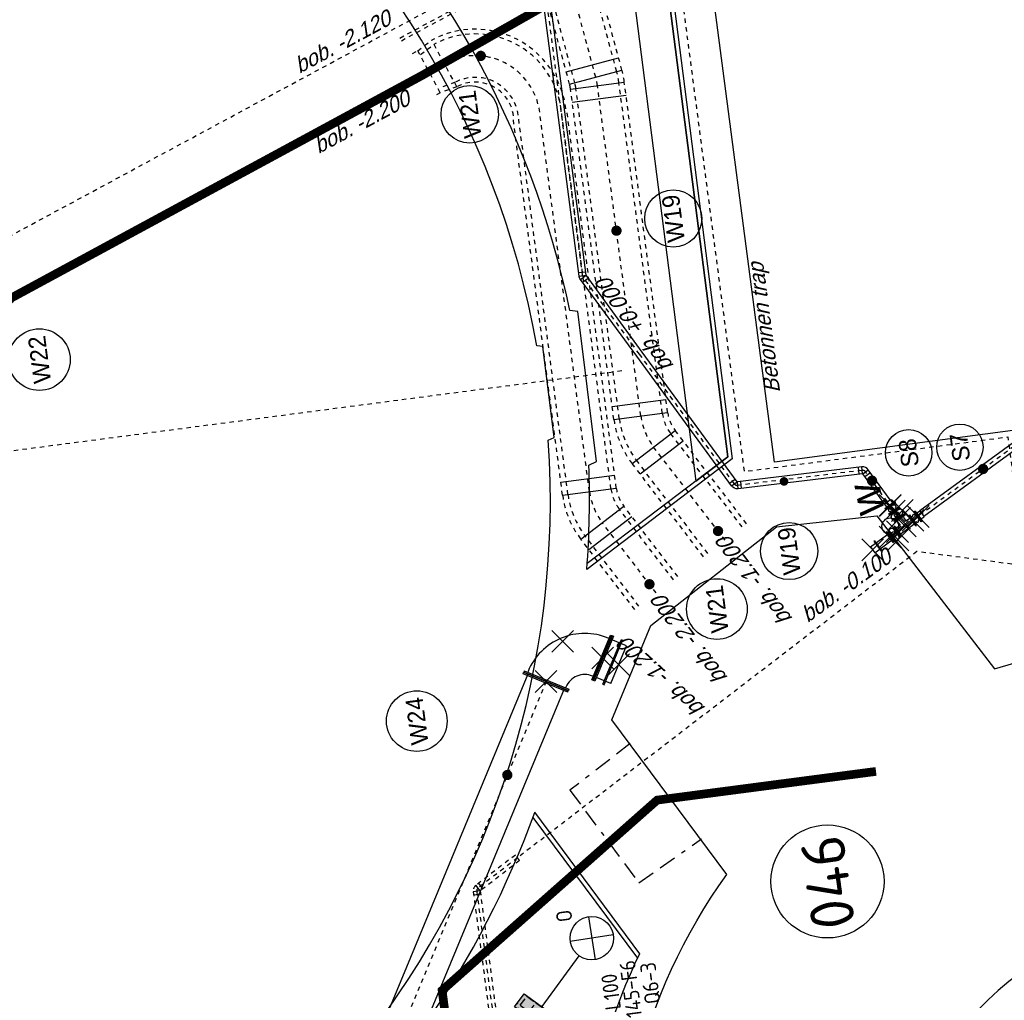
# Model space of a CAD drawing. Header units: metres. Extents: x 118052 to 118564, y 454784 to 455719.
# Tile 41 of 160: x 118205 to 118227, y 455224 to 455247. Entities that reach past the tile are written whole.
import ezdxf
from ezdxf.enums import TextEntityAlignment as Align

# ---------------------------------------------------------------- set-up
doc = ezdxf.new("R2010")
doc.units = ezdxf.units.M
doc.header["$LTSCALE"] = 0.5
doc.header["$PDMODE"] = 3
doc.header["$PDSIZE"] = 0.25
for name, pattern in [('B1', [28, 8, -4, 8, -4, 0, -4]), ('DASHED', [19.049999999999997, 12.7, -6.35]), ('Tauw_HIDDEN2', [5.6, 4, -1.6]), ('Tauw_L_Center1', [13, 8, -1.67, 1.66, -1.67]), ('Tauw_L_Center2', [6.4990000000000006, 4, -0.833, 0.833, -0.833]), ('Tauw_Stramien', [13, 8, -1.67, 1.66, -1.67])]:
    doc.linetypes.add(name, pattern=pattern)
for name, color, linetype in [('_gebouwen', 7, 'Continuous'), ('_ob10', 7, 'Continuous'), ('_verharding', 7, 'Continuous'), ('A06-001-01', 7, 'Continuous'), ('EL6312--', 6, 'Continuous'), ('EL_N_A_EB00----REVISIE~-_-----', 1, 'Continuous'), ('KABELLOOP', 6, 'Continuous'), ('Koningsstal VIEUWPORT', 254, 'Continuous'), ('OL55_HAAG', 86, 'Continuous'), ('TOPOD22', 6, 'Continuous'), ('ZU_B_-_AL999---LS_bet500-70_gw__18_^200~N_-----', 1, 'Continuous'), ('ZU_B_-_AL999---LW_bet1000-125_gw__18_^200~N_-----', 1, 'Continuous'), ('ZU_B_-_AL999---LW_bet1000-125_gw__20_^200~M_-----', 1, 'Continuous'), ('ZU_B_-_AL999---LW_bet900-105_gw__18_^200~N_-----', 1, 'Continuous'), ('ZU_B_-_AL999---LW_bet900-105_gw__20_^200~M_-----', 1, 'Continuous'), ('ZU_B_-_EL999---LD_pvc160_vbr11~H_-----', 1, 'Tauw_L_Center2'), ('ZU_B_-_EL999---LD_pvc160_vbr11~W_-----', 8, 'Tauw_HIDDEN2'), ('ZU_B_-_EL999---LS_bet500-70_gw~H_-----', 1, 'Tauw_L_Center2'), ('ZU_B_-_EL999---LS_bet500-70_gw~W_-----', 8, 'Tauw_HIDDEN2'), ('ZU_B_-_EL999---LW_bet1000-125_gw~H_-----', 1, 'Tauw_L_Center1'), ('ZU_B_-_EL999---LW_bet1000-125_gw~W_-----', 8, 'Tauw_HIDDEN2'), ('ZU_B_-_EL999---LW_bet900-105_gw~H_-----', 1, 'Tauw_L_Center1'), ('ZU_B_-_ML999---LW_bet1000-125_gw__20_^200~M_-----', 1, 'Continuous'), ('ZU_B_-_ML999---LW_bet900-105_gw__20_^200~M_-----', 1, 'Continuous'), ('ZU_B_A_EL990---L__GY-FM150_pn10~W_-----', 9, 'Continuous'), ('ZU_B_A_EL999---L__GY-AFSLUITER-150_pn10~W_-----', 9, 'Continuous'), ('ZU_B_N_MB00X---ALG_Stramien~-_-----', 6, 'Tauw_Stramien'), ('ZU_N_-_AB00--E-BETON__18_^200~-_-----', 7, 'Continuous'), ('ZU_N_-_AL999---LS_pvc160_vbr11__20_^200~M_-----', 7, 'Continuous'), ('ZU_N_-_AL999---LS_pvc160_zbr34__18_^200~N_-----', 7, 'Continuous'), ('ZU_N_-_AL999---LS_pvc160_zbr34__20_^200~M_-----', 7, 'Continuous'), ('ZU_N_-_AL999---LW_gvk900_pgr05__18_^200~N_-----', 7, 'Continuous'), ('ZU_N_-_AL999---LW_gvk900_vgr05__20_^200~M_-----', 7, 'Continuous'), ('ZU_N_-_EL999---LB_PE-110_sdr00~H_-----', 2, 'Tauw_L_Center2'), ('ZU_N_-_EL999---LS_pvc160_vbr11~H_-----', 2, 'Tauw_L_Center2'), ('ZU_N_-_EL999---LS_pvc160_vbr11~W_-----', 8, 'Continuous'), ('ZU_N_-_EL999---LS_pvc160_zbr34~H_-----', 2, 'Tauw_L_Center2'), ('ZU_N_-_EL999---LS_pvc160_zbr34~W_-----', 8, 'Continuous'), ('ZU_N_-_EL999---LW_gvk900_pgr05~H_-----', 2, 'Tauw_L_Center1'), ('ZU_N_-_EL999---LW_gvk900_pgr05~W_-----', 2, 'Continuous'), ('ZU_N_-_ML999---LS_pvc160_vbr11__20_^200~M_-----', 7, 'Continuous'), ('ZU_N_-_ML999---LS_pvc160_zbr34__20_^200~M_-----', 7, 'Continuous'), ('ZU_N_-_ML999---LW_gvk900_vgr05__20_^200~M_-----', 7, 'Continuous'), ('ZU_N_A_EL990---LW_GY-FM900_pn10~W_-----', 8, 'Continuous'), ('ZU_N_A_EL999---L__GY-AFSLUITER-150_pn10~W_-----', 8, 'Continuous'), ('ZU_N_A_EL999---L__GY-PEvv150-160_pn10~W_-----', 8, 'Continuous'), ('ZU_N_A_EL999---L__GY-RU-NT-150_pn10~W_-----', 8, 'Continuous'), ('ZU_N_A_EL999---LW_GY-DN900_pn10~W_-----', 8, 'Continuous'), ('ZU_N_A_EL999---LW_GY-Q900_pn10~W_-----', 8, 'Continuous')]:
    doc.layers.add(name, color=color, linetype=linetype)
doc.styles.add('BURO-018', font='Isocp.shx', dxfattribs={"height": 360})
doc.styles.add('ISOCPEUR', font='isocpeur.ttf', dxfattribs={"height": 2.5})
doc.styles.add('ROMANS', font='tcb_ltype.shx')
doc.styles.add('TAUW-ISOCP', font='tcb_isocp.shx')
doc.styles.add('tcb_isocp', font='tcb_isocp.shx')

# ---------------------------------------------------------------- blocks, each defined once
blk = doc.blocks.new('meAF150T-Z')
for p, q in [((-210, 104.5), (-207, 107.5)), ((-210, -104.5), (-210, 104.5)), ((-207, 107.5), (-207, 142.5)), ((-207, 142.5), (-191, 142.5)), ((-207, -107.5), (-207, 107.5)), ((-191, 142.5), (-191, -142.5)), ((-186.4109078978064, 91.3897357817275), (-175, 88.62903225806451)), ((-175, 88.79839818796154), (-175, -81.20160181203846)), ((-35, 88.6290322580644), (-23.58909210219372, 91.38973578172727)), ((-35, 88.79839818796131), (-35, -81.20160181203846)), ((-19, -142.5), (-19, 142.5)), ((-19, 142.5), (-3, 142.5)), ((-3, 142.5), (-3, 107.5)), ((-3, 107.5), (-3, -107.5)), ((-3, 107.5), (0, 104.5)), ((0, 104.5), (0, -104.5)), ((-207, -107.5), (-210, -104.5)), ((-207, -142.5), (-207, -107.5)), ((-191, -142.5), (-207, -142.5)), ((-174.9999999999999, -88.62903225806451), (-186.4109078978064, -91.38973578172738)), ((-23.58909210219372, -91.38973578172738), (-35, -88.62903225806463)), ((-3, -142.5), (-19, -142.5)), ((0, -104.5), (-3, -107.5)), ((-3, -107.5), (-3, -142.5))]:
    blk.add_line(p, q)
blk.add_lwpolyline([(-120, 15), (-90, 15), (-90, -15), (-120, -15)], close=True)
blk.add_circle((-105, 0), 61.83956621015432)
for centre, radius, start, end in [((-185, 97.22148842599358), 6, 180, 256.3994574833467), ((-105, 88.79839818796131), 70.00000000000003, 0, 180), ((-25, 97.22148842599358), 6.000000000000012, 283.6005425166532, 0), ((-185, -97.2214884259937), 6.000000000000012, 103.6005425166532, 180), ((-105, -81.20160181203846), 70.00000000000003, 180, 0), ((-25, -97.2214884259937), 6, 0, 76.39945748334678)]:
    blk.add_arc(centre, radius, start, end)
for p in [(-210, 0), (-105, 158.7983981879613), (0, 0)]:
    blk.add_point(p)
blk = doc.blocks.new('_PE150160')
at = {"color": 0}
for p, q in [((0, 104.5), (0, -104.5)), ((3.000000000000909, 142.5), (3.000000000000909, -142.5)), ((19.00000000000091, 142.5), (3.000000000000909, 142.5)), ((19.00000000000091, 142.5), (19.00000000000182, -142.5)), ((19.00000000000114, 85), (106, 85)), ((39.00000000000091, 85), (19.00000000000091, 85)), ((106, 85), (106, -85)), ((19.00000000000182, -142.5), (3.000000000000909, -142.5)), ((19.00000000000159, -85), (106, -85)), ((39.00000000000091, -85), (19.00000000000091, -85))]:
    blk.add_line(p, q, dxfattribs=at)
blk.add_point((0, 0), dxfattribs=at)
blk = doc.blocks.new('_NT1-150')
at = {"color": 0}
for p, q in [((0, 142.5), (0, -142.5)), ((0, 142.5), (18, 142.5)), ((18, 142.5), (18, -142.5)), ((18, 75), (47.00000000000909, 75)), ((103.0000000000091, 75), (132, 75)), ((132, 142.5), (132, -142.5)), ((132, 142.5), (150, 142.5000000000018)), ((150, 142.5), (150, -142.5)), ((0, -142.5), (18, -142.5)), ((18, -75), (47, -75)), ((103, -75), (132, -75)), ((132, -142.5), (150, -142.5))]:
    blk.add_line(p, q, dxfattribs=at)
for centre, start, end in [((75.0000000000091, 75), 0, 180), ((75, -75), 180, 0)]:
    blk.add_arc(centre, 28, start, end, dxfattribs=at)
for p in [(0, 0), (150, 0)]:
    blk.add_point(p, dxfattribs=at)
blk = doc.blocks.new('_TFNW900')
at = {"color": 0}
for p, q in [((-37.5, 557.5), (-4.999999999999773, 557.5)), ((-37.5, -557.5), (-37.5, 557.5)), ((-37.5, 475), (-36.49999999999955, 475)), ((-5, 506.9999999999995), (-4.999999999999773, 557.5)), ((2.273736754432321e-13, 502), (-5, 507)), ((-2.273736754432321e-13, -502), (2.273736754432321e-13, 502)), ((-37.5, -474.9999999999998), (-36.49999999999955, -475)), ((-37.5, -557.5), (-5.000000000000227, -557.5)), ((-2.273736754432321e-13, -502), (-5.000000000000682, -507.0000000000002)), ((-5.000000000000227, -557.5), (-5.000000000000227, -507))]:
    blk.add_line(p, q, dxfattribs=at)
blk.add_point((-2.273736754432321e-13, 0), dxfattribs=at)
blk = doc.blocks.new('FNZ900')
for p, q in [((-557.5, 37.50000000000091), (557.5, 37.50000000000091)), ((-557.5, 37.50000000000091), (-557.5, 5)), ((-557.5, 5), (557.5, 5.000000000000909)), ((-502, 0), (502, 0)), ((-472.5000000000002, 57.5), (-472.5000000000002, 37.5)), ((472.4999999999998, 57.5), (472.4999999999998, 37.5)), ((557.5, 37.50000000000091), (557.5, 5.000000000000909))]:
    blk.add_line(p, q)
blk.add_point((0, 0))
blk = doc.blocks.new('_QNW900s')
for radius in [1415, 470]:
    blk.add_arc((942.5, -942.5), radius, 90, 180)
blk.add_point((0, 0))
at = {"rotation": 90}
blk.add_blockref('FNZ900', (1000, 0), dxfattribs=at)
blk.add_blockref('FNZ900', (0, -1000))
blk = doc.blocks.new('_FMNW900(400)')
at = {"color": 0}
for p, q in [((0, 472.5000000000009), (0, -472.5)), ((0, 472.5000000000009), (342.5000000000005, 472.5)), ((133.75, 557.5), (133.7500000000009, -557.5)), ((166.2500000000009, 557.5), (133.75, 557.5)), ((166.2500000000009, 557.5), (166.2500000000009, -557.5)), ((342.5000000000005, 472.5), (362.5000000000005, 472.5)), ((362.4999999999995, -557.5), (362.4999999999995, 557.5)), ((362.4999999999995, 557.5), (394.9999999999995, 557.5)), ((395.0000000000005, -557.5), (394.9999999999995, 557.5)), ((400.0000000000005, -502), (400.0000000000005, 502)), ((0, -472.5), (342.5000000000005, -472.5)), ((166.2500000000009, -557.5), (133.7500000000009, -557.5)), ((342.5000000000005, -472.5), (362.5000000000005, -472.5)), ((362.4999999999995, -557.5), (395.0000000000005, -557.5))]:
    blk.add_line(p, q, dxfattribs=at)
for p in [(0, 0), (400.0000000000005, 0)]:
    blk.add_point(p, dxfattribs=at)
blk = doc.blocks.new('FNZ150')
for p, q in [((-142.5, 19.00000000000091), (142.5, 19.00000000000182)), ((-142.5, 19.00000000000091), (-142.5, 3.000000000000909)), ((-142.5, 3.000000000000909), (142.5, 3.000000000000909)), ((-104.5, 0), (104.5, 0)), ((-85, 39.00000000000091), (-85, 19.00000000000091)), ((85, 39.00000000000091), (85, 19.00000000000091)), ((142.5, 19.00000000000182), (142.5, 3.000000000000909))]:
    blk.add_line(p, q)
blk.add_point((0, 0))
blk = doc.blocks.new('_T150-150')
for p, q in [((-180.9999999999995, 85), (-84.99999999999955, 85)), ((-85, 180.9999999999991), (-84.99999999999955, 85)), ((85, 180.9999999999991), (85.00000000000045, 85.00000000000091)), ((85.00000000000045, 85), (180.9999999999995, 85.00000000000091)), ((-180.9999999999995, -85), (180.9999999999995, -84.99999999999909))]:
    blk.add_line(p, q)
blk.add_point((0, 0))
for p, rotation in [((-220.0000000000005, 0), 270), ((0, 220), 180), ((220.0000000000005, 9.094947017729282e-13), 90)]:
    blk.add_blockref('FNZ150', p, dxfattribs=dict(rotation=rotation))
blk = doc.blocks.new('45')
at = {"linetype": 'Continuous'}
blk.add_circle((0, 0), 0.7667028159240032, dxfattribs=at)
at = {"linetype": 'Continuous', "style": 'ROMANS'}
blk.add_text('w', height=3, rotation=180, dxfattribs=at).set_placement((-1.409894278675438, -0.2168053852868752))
blk = doc.blocks.new('E00525')
at = {"linetype": 'ByBlock'}
h = blk.add_hatch(dxfattribs=at)
h.set_pattern_fill('ANGLE', color=0, scale=0.18438609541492, style=0)
h.set_pattern_definition([(360, (-37.67331033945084, -34.01927211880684), (5.551115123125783e-17, 1.287936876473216), [0.9366813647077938, -0.3512555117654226]), (90, (-37.67331033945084, -34.01927211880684), (-1.287936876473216, 1.387778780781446e-16), [0.9366813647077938, -0.3512555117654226])])
edge = h.paths.add_edge_path()
edge.add_line((-2.522521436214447, 2.863310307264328), (2.522521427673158, 2.863310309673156))
edge.add_line((2.522521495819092, 2.863310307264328), (2.522521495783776, 1.000000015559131))
edge.add_line((2.522521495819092, 1.000000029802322), (-2.522521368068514, 1.000000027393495))
edge.add_line((-2.522521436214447, 1), (-2.522521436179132, 2.863310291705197))
h = blk.add_hatch(color=0, dxfattribs=at)
edge = h.paths.add_edge_path()
edge.add_line((-2.522521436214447, 2.863310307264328), (2.522521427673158, 2.863310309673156))
edge.add_line((2.522521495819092, 2.863310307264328), (2.522521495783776, 1.000000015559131))
edge.add_line((2.522521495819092, 1.000000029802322), (-2.522521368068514, 1.000000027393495))
edge.add_line((-2.522521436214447, 1), (-2.522521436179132, 2.863310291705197))
at = {"color": 0, "linetype": 'ByBlock'}
for p, q in [((-1.767766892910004, 14.38605433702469), (1.767767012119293, 10.85052046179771)), ((1.767766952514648, 14.38605433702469), (-1.767766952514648, 10.85052043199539)), ((5.960464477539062e-08, 10.0973382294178), (1.192092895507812e-07, 2.863310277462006))]:
    blk.add_line(p, q, dxfattribs=at)
blk.add_lwpolyline([(-2.522521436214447, 2.863310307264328), (2.522521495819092, 2.863310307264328), (2.522521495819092, 1.000000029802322), (-2.522521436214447, 1)], close=True, dxfattribs=at)
blk.add_circle((0, 12.61828738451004), 2.500000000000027, dxfattribs=at)
at = {"color": 0, "linetype": 'ByBlock', "style": 'BURO-018'}
for tag, p in [('E_GKAST', (5.960464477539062e-08, 20.61828738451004)), ('E_GROEP', (5.960464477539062e-08, 17.61828738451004)), ('E_SGROEP', (4.500000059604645, 17.61828738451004)), ('E_ARMCODE', (0, 12.61828738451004)), ('E_SLET', (4.500000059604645, 11.61828738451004))]:
    blk.add_attdef(tag, text='', height=1.8, dxfattribs=at).set_placement(p, align=Align.MIDDLE)
blk = doc.blocks.new('A$C051E189E')
at = {"layer": 'EL6312--'}
ref = blk.add_blockref('E00525', (31293.63590681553, -23472.05495274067), dxfattribs=dict(at, xscale=200, yscale=200, zscale=200, rotation=226.3660351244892))
ref.add_attrib('E_SGROEP', 'Q6-3', dxfattribs={"layer": '0', "color": 1, "linetype": 'ByBlock', "height": 360, "style": 'BURO-018'}).set_placement((31917.86027437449, -26413.0749796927), align=Align.MIDDLE)
ref.add_attrib('E_GKAST', 'L100', dxfattribs={"layer": '0', "color": 1, "linetype": 'ByBlock', "height": 360, "style": 'BURO-018'}).set_placement((31836.31951457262, -25492.46889981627), align=Align.MIDDLE)
ref.add_attrib('E_GROEP', '145-F6', dxfattribs={"layer": '0', "color": 1, "linetype": 'ByBlock', "height": 360, "style": 'BURO-018'}).set_placement((31842.64256334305, -25950.89262038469), align=Align.MIDDLE)
ref.add_attrib('E_SLET', 'O', dxfattribs={"layer": '0', "color": 1, "linetype": 'ByBlock', "height": 360, "style": 'BURO-018'}).set_placement((33711.83898562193, -24647.51330989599), align=Align.MIDDLE)
blk = doc.blocks.new('A$C6DFC50BF')
at = {"layer": 'KABELLOOP', "linetype": 'DASHED', "const_width": 200}
for points in [[(46093.09542196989, -4997.124694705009), (53347.70485651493, -23920.44140982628), (55186.461332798, -28440.16000768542)], [(-16326.55531167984, -21636.91844537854), (32377.83829969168, -21636.91844537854), (36081.05446058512, -27121.89554059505), (36081.05446070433, -32209.90334999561)]]:
    blk.add_lwpolyline(points, dxfattribs=at)
blk = doc.blocks.new('Leidingen')
at = {"layer": 'ZU_B_-_EL999---LD_pvc160_vbr11~H_-----'}
blk.add_lwpolyline([(-227048.5728182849, 36091.56334774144), (-227621.7657064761, 37084.14492590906, 0.2679491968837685), (-227692.7836830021, 37125.13818401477), (-231244.0229439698, 37124.80099068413)], format="xyb", dxfattribs=at)
blk.add_lwpolyline([(-223841.1941884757, 7375.503761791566), (-223842.0472780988, 16360.03972124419), (-221247.6269789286, 26046.2321074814), (-227048.5729626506, 36091.56326435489)], dxfattribs=at)
at = {"layer": 'ZU_B_-_EL999---LD_pvc160_vbr11~W_-----', "linetype": 'Continuous'}
for p, q in [((-227772.7760864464, 37045.13058836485), (-227772.7912786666, 37205.13058763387)), ((-227692.7760868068, 37045.13818439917), (-227692.7912788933, 37205.13818377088)), ((-227691.0439410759, 37044.13834882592), (-227552.4874718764, 37124.1515029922)), ((-227651.0373641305, 36974.86011420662), (-227512.4808947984, 37054.87326829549))]:
    blk.add_line(p, q, dxfattribs=at)
at = {"layer": 'ZU_B_-_EL999---LD_pvc160_vbr11~W_-----'}
blk.add_line((-227117.8510199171, 36051.55676964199), (-226979.294616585, 36131.56992601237), dxfattribs=at)
for points in [[(-226979.2945836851, 36131.56992482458), (-227552.4874718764, 37124.1515029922, 0.2679491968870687), (-227692.7912788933, 37205.13818377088), (-231244.0305400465, 37204.80099034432)], [(-227117.8510529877, 36051.55677073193), (-227691.0439410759, 37044.13834882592, 0.2679491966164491), (-227692.7760868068, 37045.13818439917), (-231244.0153480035, 37044.80099109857)]]:
    blk.add_lwpolyline(points, format="xyb", dxfattribs=at)
at = {"layer": 'ZU_B_-_EL999---LS_bet500-70_gw~H_-----'}
blk.add_lwpolyline([(-214758.6311251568, 54853.0082844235), (-207109.3654271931, 34788.25347446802, -0.09128366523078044)], format="xyb", dxfattribs=at)
at = {"layer": 'ZU_B_-_EL999---LS_bet500-70_gw~W_-----'}
for points in [[(-207961.5893185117, 36321.90666466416), (-207342.965860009, 34699.19822334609, -0.09128366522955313)], [(-208026.997439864, 36296.97119440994), (-207408.3739812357, 34674.26275307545, -0.09128366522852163)]]:
    blk.add_lwpolyline(points, format="xyb", dxfattribs=at)
at = {"layer": 'ZU_B_-_EL999---LW_bet1000-125_gw~H_-----'}
blk.add_lwpolyline([(-208675.0533612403, 35386.14607680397), (-208882.234927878, 35929.60208944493)], dxfattribs=at)
for points in [[(-210076.5244493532, 33351.81084645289, 0.525361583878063), (-208675.0643869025, 35386.14223620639)], [(-221412.0294934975, 32129.27261580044), (-219644.5676017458, 33149.94058569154, -0.131652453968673), (-218894.5869093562, 33350.97356357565), (-210076.5245998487, 33351.81084646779)], [(-220411.8682262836, 30397.3128987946), (-218069.3023809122, 31750.09011732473, -0.1316524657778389), (-217319.3216283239, 31951.12313017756), (-209642.3647336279, 31951.85206402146, 0.03290867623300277), (-209445.5542626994, 31964.8384203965), (-207606.0560281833, 32208.47741450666)]]:
    blk.add_lwpolyline(points, format="xyb", dxfattribs=at)
at = {"layer": 'ZU_B_-_EL999---LW_bet1000-125_gw~W_-----'}
for p, q in [((-209331.4626444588, 35563.9856007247), (-208303.6178456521, 35955.82919726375)), ((-208399.4547192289, 35901.83409730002), (-208200.9152582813, 35549.44094714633)), ((-208353.152182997, 36085.7604945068), (-208303.6178456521, 35955.82919726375)), ((-208303.6178456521, 35955.82919726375), (-208105.0783847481, 35603.43604723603)), ((-209331.4626444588, 35563.9856007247), (-209380.9969817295, 35693.91689801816)), ((-209245.049125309, 35168.84780398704), (-209331.4626444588, 35563.9856007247)), ((-209245.0391256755, 35168.85180496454), (-208105.0683851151, 35603.44004815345)), ((-209137.5893562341, 35192.34800760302), (-209224.0028752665, 35587.485804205))]:
    blk.add_line(p, q, dxfattribs=at)
at = {"layer": 'ZU_B_-_EL999---LW_bet1000-125_gw~W_-----', "linetype": 'Continuous'}
for p, q in [((-218894.6462536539, 33975.97356080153), (-218894.527565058, 32725.9735664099)), ((-218594.6462550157, 33976.00204605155), (-218594.5275664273, 32726.00205166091)), ((-219957.1189010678, 33691.17684202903), (-219332.0163021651, 32608.70432932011)), ((-220216.9123042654, 33541.15221832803), (-219591.8097052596, 32458.67970554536)), ((-217319.3809726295, 32576.12312734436), (-217319.2622840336, 31326.12313295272)), ((-217019.3809739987, 32576.15161259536), (-217019.2622855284, 31326.1516182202)), ((-209942.4240764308, 32576.82357597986), (-209942.3053878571, 31326.82358159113)), ((-209642.4240779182, 32576.85206124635), (-209642.3053893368, 31326.8520669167)), ((-209527.6179698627, 32584.4274357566), (-209363.4905555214, 31345.24940503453)), ((-209230.2152424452, 32623.81801522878), (-209066.087828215, 31384.63998446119)), ((-218381.8537055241, 32291.32635930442), (-217756.7510564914, 31208.85387555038)), ((-218641.6471015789, 32141.30172348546), (-218016.5444524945, 31058.82923972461))]:
    blk.add_line(p, q, dxfattribs=at)
at = {"layer": 'ZU_B_-_EL999---LW_bet1000-125_gw~W_-----'}
for points in [[(-221724.5807929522, 32670.50887221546), (-219957.1189010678, 33691.17684202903, -0.1316524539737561), (-218894.6462536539, 33975.97356080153), (-210076.5839441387, 33976.81084375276)], [(-221662.0705330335, 32562.26162086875), (-219894.6086412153, 33582.92959075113, -0.1316524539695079), (-218894.6343848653, 33850.97356136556), (-210076.5720752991, 33851.81084419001)], [(-221161.9884539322, 31696.28361066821), (-219394.5265620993, 32716.95158054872, -0.1316524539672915), (-218894.5394339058, 32850.97356585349), (-210076.4771243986, 32851.81084868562)], [(-221099.4781941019, 31588.03635939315), (-219332.0163021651, 32608.70432932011, -0.1316524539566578), (-218894.527565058, 32725.9735664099), (-210076.4652555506, 32726.81084930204)], [(-220724.4195507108, 30938.54914075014), (-218381.8537055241, 32291.32635930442, -0.1316524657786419), (-217319.3809726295, 32576.12312734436), (-209642.4240779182, 32576.85206124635, 0.03290867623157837), (-209527.6179698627, 32584.4274357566), (-207688.1197353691, 32828.06642980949)], [(-220661.9092859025, 30830.30189230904), (-218319.343440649, 32183.07911091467, -0.1316524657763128), (-217319.3691037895, 32451.12312784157), (-209642.4122089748, 32451.85206173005, 0.03290867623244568), (-209511.2052285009, 32460.50963270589), (-207671.706993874, 32704.1486268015)], [(-220161.827166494, 29964.32390537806), (-217819.2613213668, 31317.10112388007, -0.1316524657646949), (-217319.274152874, 31451.12313239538), (-209642.317258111, 31451.85206629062, 0.0329086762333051), (-209379.9032969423, 31469.16720809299), (-207540.4050625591, 31712.80620222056)], [(-220099.3169016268, 29856.07665692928), (-217756.7510564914, 31208.85387555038, -0.1316524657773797), (-217319.2622840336, 31326.12313295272), (-209642.3053893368, 31326.8520669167, 0.03290867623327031), (-209363.4905555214, 31345.24940503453), (-207523.9923210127, 31588.88839914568)]]:
    blk.add_lwpolyline(points, format="xyb", dxfattribs=at)
for radius in [2000, 2110, 999.9999999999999, 889.9999999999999]:
    blk.add_arc((-210076.6670261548, 34851.81083974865), radius, 270.0054471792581, 20.86829219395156, dxfattribs=at)
at = {"layer": 'ZU_B_-_EL999---LW_bet900-105_gw~H_-----'}
blk.add_lwpolyline([(-208882.234927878, 35929.60208944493), (-216136.8370482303, 54852.92160841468)], dxfattribs=at)
at = {"layer": 'ZU_B_-_ML999---LW_bet1000-125_gw__20_^200~M_-----', "flags": 128}
for points in [[(-208611.6056888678, 34529.94863618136, 0, 0, 0), (-208497.5482267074, 34492.65392710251, 0, 91.82399999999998, 0), (-208506.2394053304, 34495.4957839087, 91.82399999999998, 169.728, 0), (-208530.9442515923, 34503.57381790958, 169.728, 221.712, 0), (-208567.9673038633, 34515.67968051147, 221.712, 240, 0), (-208611.6056888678, 34529.94863618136, 240, 221.712, 0), (-208655.2440738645, 34544.21759191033, 221.712, 169.728, 0), (-208692.2671262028, 34556.32345440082, 169.728, 91.82399999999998, 0), (-208716.9719725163, 34564.40148840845, 91.82399999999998, 0, 0), (-208725.6631511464, 34567.2433452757, 0, 0, 0), (-208611.6056888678, 34529.94863618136, 0, 0, 0), (-209284.3271766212, 34749.9162884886, 0, 0, 0)], [(-221191.5513169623, 32256.59361425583, 0, 0, 0), (-221135.8187299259, 32362.86627647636, 0, 91.82399999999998, 0), (-221140.0655530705, 32354.76829959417, 91.82399999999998, 169.728, 0), (-221152.1372313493, 32331.74964097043, 169.728, 221.712, 0), (-221170.2280291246, 32297.2535348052, 221.712, 240, 0), (-221191.5513169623, 32256.59361425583, 240, 221.712, 0), (-221212.8746049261, 32215.93369366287, 221.712, 169.728, 0), (-221230.9654025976, 32181.43758754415, 169.728, 91.82399999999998, 0), (-221243.037081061, 32158.41892894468, 91.82399999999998, 0, 0), (-221247.283904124, 32150.32095211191, 0, 0, 0), (-221191.5513169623, 32256.59361425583, 0, 0, 0), (-221635.9163708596, 31409.26425693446, 0, 0, 0)], [(-213013.4025300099, 31951.53198098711, 0, 0, 0), (-213023.0598619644, 32071.14274947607, 0, 91.82399999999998, 0), (-213022.3239732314, 32062.02840897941, 91.82399999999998, 169.728, 0), (-213020.2321952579, 32036.12071643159, 169.728, 221.712, 0), (-213017.0974252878, 31997.29506096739, 221.712, 240, 0), (-213013.4025300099, 31951.53198098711, 240, 221.712, 0), (-213009.707634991, 31905.76890098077, 221.712, 169.728, 0), (-213006.5728649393, 31866.94324556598, 169.728, 91.82399999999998, 0), (-213004.4810868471, 31841.03555306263, 91.82399999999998, 0, 0), (-213003.7451981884, 31831.92121251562, 0, 0, 0), (-213013.4025300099, 31951.53198098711, 0, 0, 0), (-212958.6393782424, 31273.26361873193, 0, 0, 0)], [(-220181.5903581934, 30530.29300467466, 0, 0, 0), (-220134.3756184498, 30640.61421003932, 0, 91.82399999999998, 0), (-220137.9733815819, 30632.2077340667, 91.82399999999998, 169.728, 0), (-220148.2000942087, 30608.31216103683, 169.728, 221.712, 0), (-220163.5259987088, 30572.50189780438, 221.712, 240, 0), (-220181.5903581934, 30530.29300467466, 240, 221.712, 0), (-220199.6547175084, 30488.08411146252, 221.712, 169.728, 0), (-220214.9806220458, 30452.2738481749, 169.728, 91.82399999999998, 0), (-220225.207334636, 30428.37827508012, 91.82399999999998, 0, 0), (-220228.8050978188, 30419.97179929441, 0, 0, 0), (-220181.5903581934, 30530.29300467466, 0, 0, 0), (-220592.4826696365, 29570.20860307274, 0, 0, 0)]]:
    blk.add_lwpolyline(points, format="xyseb", dxfattribs=at)
at = {"layer": 'ZU_B_-_ML999---LW_bet1000-125_gw__20_^200~M_-----'}
for centre, radius in [((-209914.3508379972, 34955.92253071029), 662.8486899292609), ((-221960.7731133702, 30789.81713263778), 699.4616807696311), ((-212905.63396572, 30616.76571800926), 658.6342439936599), ((-220851.6263729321, 28964.69757215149), 658.6342439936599)]:
    blk.add_circle(centre, radius, dxfattribs=at)
at = {"layer": 'ZU_B_-_ML999---LW_bet900-105_gw__20_^200~M_-----', "flags": 128}
blk.add_lwpolyline([(-212755.9527286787, 46034.02938344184, 0, 0, 0), (-212642.4559534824, 46072.99708791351, 0, 91.82399999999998, 0), (-212651.1044076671, 46070.02774887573, 91.82399999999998, 169.728, 0), (-212675.6878091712, 46061.58734400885, 169.728, 221.712, 0), (-212712.5288624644, 46048.93842718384, 221.712, 240, 0), (-212755.9527286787, 46034.02938344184, 240, 221.712, 0), (-212799.376594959, 46019.12033976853, 221.712, 169.728, 0), (-212836.2176482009, 46006.47142287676, 169.728, 91.82399999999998, 0), (-212860.8010498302, 45998.03101808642, 91.82399999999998, 0, 0), (-212869.4495040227, 45995.0616789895, 0, 0, 0), (-212755.9527286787, 46034.02938344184, 0, 0, 0), (-213558.4662535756, 45758.49635833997, 0, 0, 0)], format="xyseb", dxfattribs=at)
at = {"layer": 'ZU_B_-_ML999---LW_bet900-105_gw__20_^200~M_-----'}
blk.add_circle((-214230.3068696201, 45527.82824907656), 710.3362514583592, dxfattribs=at)
at = {"layer": 'ZU_B_A_EL990---L__GY-FM150_pn10~W_-----'}
for p, q in [((-220999.3169826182, 27094.00670475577), (-221148.397101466, 27012.3053085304)), ((-221148.397101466, 27012.3053085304), (-220926.8421388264, 26608.0351036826)), ((-220999.3169826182, 27094.00670475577), (-220777.7620198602, 26689.73649995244)), ((-220880.648128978, 26997.11525408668), (-221130.5765636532, 26860.14526635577)), ((-221122.8870205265, 26846.11419627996), (-221130.5765636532, 26860.14526635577)), ((-220872.9585857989, 26983.08418412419), (-221122.8870205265, 26846.11419627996)), ((-220872.9585857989, 26983.08418412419), (-220880.648128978, 26997.11525408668)), ((-220967.6543676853, 26562.86197042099), (-220717.7259330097, 26699.8319582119)), ((-220967.6543676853, 26562.86197042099), (-220959.9648246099, 26548.83090041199)), ((-220959.9648246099, 26548.83090041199), (-220710.0363899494, 26685.80088814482)), ((-220926.8421388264, 26608.0351036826), (-220917.2302098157, 26590.49626620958)), ((-220925.1992439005, 26564.46273980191), (-220741.91839176, 26664.90739746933)), ((-220777.7620198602, 26689.73649995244), (-220768.1500908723, 26672.19766236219)), ((-220717.7259330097, 26699.8319582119), (-220710.0363899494, 26685.80088814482))]:
    blk.add_line(p, q, dxfattribs=at)
for p in [(-221073.8570420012, 27053.15600666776), (-220833.5588178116, 26614.68506866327)]:
    blk.add_point(p, dxfattribs=at)
at = {"layer": 'ZU_B_N_MB00X---ALG_Stramien~-_-----'}
blk.add_line((-216231.2056305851, 78459.05096976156), (-216228.2948400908, 32175.51437359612), dxfattribs=at)
at = {"layer": 'ZU_N_-_AB00--E-BETON__18_^200~-_-----', "flags": 128}
blk.add_lwpolyline([(-219245.649283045, 28872.56974509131, 0, 0, 0), (-219346.4492830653, 28872.56974502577, 0, 77.13215999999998, 0), (-219338.7683231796, 28872.5697449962, 77.13215999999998, 142.57152, 0), (-219316.935043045, 28872.56974498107, 142.57152, 186.23808, 0), (-219284.2153630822, 28872.56974508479, 186.23808, 201.6, 0), (-219245.649283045, 28872.56974509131, 201.6, 186.23808, 0), (-219207.0832030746, 28872.56974504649, 186.23808, 142.57152, 0), (-219174.363523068, 28872.56974508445, 142.57152, 77.13215999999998, 0), (-219152.5302430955, 28872.56974515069, 77.13215999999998, 0, 0), (-219144.8492831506, 28872.56974511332, 0, 0, 0), (-219245.649283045, 28872.56974509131, 0, 0, 0), (-217558.5968719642, 28872.56974615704, 0, 0, 0)], format="xyseb", dxfattribs=at)
at = {"layer": 'ZU_N_-_EL999---LB_PE-110_sdr00~H_-----', "flags": 128}
blk.add_lwpolyline([(-187114.9857488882, 29756.10453470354), (-218898.9588392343, 29756.10453469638), (-218898.9588391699, 23624.35979831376), (-223036.6502300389, 23624.35979831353)], dxfattribs=at)
at = {"layer": 'ZU_N_-_EL999---LS_pvc160_vbr11~H_-----'}
blk.add_lwpolyline([(-207400.5396748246, 423.700595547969), (-207400.5396746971, 1809.027189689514, 0.4139953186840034), (-207482.4785693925, 1891.027166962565), (-218903.6576117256, 1903.668194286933, -0.4134970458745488), (-218985.5963875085, 1985.52862634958), (-219021.4141560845, 23287.2168978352, 0.1255619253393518), (-219031.5048029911, 23326.48626042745), (-220398.1384373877, 25820.17572806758)], format="xyb", dxfattribs=at)
at = {"layer": 'ZU_N_-_EL999---LS_pvc160_vbr11~W_-----'}
for points in [[(-207480.5396748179, 423.7005955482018), (-207480.5396746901, 1809.027189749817, 0.4139953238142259), (-207482.5381843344, 1811.027189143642), (-218903.7172268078, 1823.668216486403, -0.4134970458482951), (-219065.5962716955, 1985.392484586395), (-219101.4140403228, 23287.08075613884, 0.125561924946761), (-219101.6601536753, 23288.03854539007), (-220468.2937879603, 25781.72801313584)], [(-207320.5396748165, 423.7005955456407), (-207320.5396746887, 1809.027189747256, 0.4139953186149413), (-207482.4189542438, 1971.027144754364), (-218903.5979965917, 1983.66817208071, -0.4134970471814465), (-218905.5965033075, 1985.664767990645), (-218941.4142718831, 23287.35303953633, 0.1255619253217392), (-218961.349452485, 23364.93397536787), (-220327.9830868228, 25858.6234429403)]]:
    blk.add_lwpolyline(points, format="xyb", dxfattribs=at)
at = {"layer": 'ZU_N_-_EL999---LS_pvc160_zbr34~H_-----'}
blk.add_lwpolyline([(-220019.6350964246, 26570.40488041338), (-219269.0458847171, 26981.75541083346, 0.2711625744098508), (-219226.4591270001, 27052.82160080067), (-219196.7465750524, 29942.70696578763, -0.271162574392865), (-219154.159817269, 30013.77315574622), (-215904.3884118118, 31794.76756790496), (-213978.6128126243, 32850.16351839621, -0.1261833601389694), (-213939.1427987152, 32860.2542615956), (-191743.3956445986, 32843.71425155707, 0.4144502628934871), (-191661.334539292, 32925.71938579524), (-191661.6602323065, 38104.46081233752)], format="xyb", dxfattribs=at)
at = {"layer": 'ZU_N_-_EL999---LS_pvc160_zbr34~W_-----', "linetype": 'Continuous'}
for p, q in [((-214017.0605283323, 32920.31886866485), (-213940.1650969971, 32780.00816819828)), ((-213939.08318364, 32940.25423945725), (-213939.2024138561, 32780.25428386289)), ((-213859.0832059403, 32940.1946243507), (-213859.2024359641, 32780.1946687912)), ((-214087.2158784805, 32881.87115301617), (-214010.3204472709, 32741.56045256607)), ((-219192.6075329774, 30083.92850595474), (-219115.7121016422, 29943.61780548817)), ((-219122.4521826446, 30122.37622157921), (-219045.5567514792, 29982.06552113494)), ((-219277.5648288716, 29863.53367581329), (-219117.573285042, 29861.88871195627)), ((-219276.7423469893, 29943.52944771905), (-219116.7508031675, 29941.88448380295)), ((-219377.6489506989, 27013.46304546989), (-219300.7535193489, 26873.15234500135)), ((-219307.493600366, 27051.91076109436), (-219230.5981691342, 26911.60006064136)), ((-219306.4548989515, 27053.64408279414), (-219146.4633550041, 27051.99911886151)), ((-219305.632417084, 27133.63985470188), (-219145.6408732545, 27131.99489084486))]:
    blk.add_line(p, q, dxfattribs=at)
at = {"layer": 'ZU_N_-_EL999---LS_pvc160_zbr34~W_-----'}
for points in [[(-220058.082811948, 26640.56023065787), (-219307.493600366, 27051.91076109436, 0.2711625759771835), (-219306.4548989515, 27053.64408279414), (-219276.7423469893, 29943.52944771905, -0.271162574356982), (-219192.6075329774, 30083.92850595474), (-215942.8361274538, 31864.92291810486), (-214017.0605283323, 32920.31886866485, -0.1261833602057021), (-213939.08318364, 32940.25423945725), (-191743.3360294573, 32923.71422934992, 0.4144502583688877), (-191741.3345391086, 32925.71435452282), (-191741.6602321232, 38104.4557810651)], [(-219981.1873808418, 26500.24953022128), (-219230.5981691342, 26911.60006064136, 0.2711625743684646), (-219146.4633550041, 27051.99911886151), (-219116.7508031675, 29941.88448380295, -0.2711625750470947), (-219115.7121016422, 29943.61780548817), (-215865.940696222, 31724.61221765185), (-213940.1650969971, 32780.00816819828, -0.1261833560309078), (-213939.2024138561, 32780.25428386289), (-191743.4552595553, 32763.71427374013, 0.4144502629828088), (-191581.3345395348, 32925.72441701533), (-191581.6602324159, 38104.46584360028)]]:
    blk.add_lwpolyline(points, format="xyb", dxfattribs=at)
at = {"layer": 'ZU_N_-_EL999---LW_gvk900_pgr05~H_-----'}
blk.add_lwpolyline([(-223105.084858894, 34912.42510155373), (-242699.7528607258, 46213.79483690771, -0.02164371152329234), (-242787.1570165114, 46269.37950028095), (-245638.2489566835, 48260.85362888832)], format="xyb", dxfattribs=at)
at = {"layer": 'ZU_N_-_EL999---LW_gvk900_pgr05~W_-----'}
for points in [[(-222880.2582119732, 35302.23656739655), (-242474.9262139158, 46603.60630276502, -0.02164371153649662), (-242529.4716645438, 46638.2944761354), (-245384.6655121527, 48632.63376745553)], [(-223329.9115056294, 34522.61363580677), (-242924.5795075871, 45823.98337111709, -0.02164371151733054), (-243044.842368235, 45900.46452439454), (-245900.0362160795, 47894.80381586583)]]:
    blk.add_lwpolyline(points, format="xyb", dxfattribs=at)
at = {"layer": 'ZU_N_-_ML999---LS_pvc160_vbr11__20_^200~M_-----', "flags": 128}
blk.add_lwpolyline([(-219557.8925496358, 24286.98331442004, 0, 0, 0), (-219650.7537136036, 24210.9780235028, 0, 91.82399999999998, 0), (-219643.6776928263, 24216.76962662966, 91.82399999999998, 169.728, 0), (-219623.563964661, 24233.23237266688, 169.728, 221.712, 0), (-219593.4212310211, 24257.90369014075, 221.712, 240, 0), (-219557.8925496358, 24286.98331442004, 240, 221.712, 0), (-219522.3638684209, 24316.06293866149, 221.712, 169.728, 0), (-219492.2211346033, 24340.73425617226, 169.728, 91.82399999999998, 0), (-219472.1074064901, 24357.19700215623, 91.82399999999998, 0, 0), (-219465.0313859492, 24362.98860531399, 0, 0, 0), (-219557.8925496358, 24286.98331442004, 0, 0, 0), (-219404.9040452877, 24412.20181601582, 0, 0, 0)], format="xyseb", dxfattribs=at)
at = {"layer": 'ZU_N_-_ML999---LS_pvc160_vbr11__20_^200~M_-----'}
blk.add_circle((-218990.9678095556, 24751.00161905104), 534.9098183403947, dxfattribs=at)
at = {"layer": 'ZU_N_-_ML999---LS_pvc160_zbr34__20_^200~M_-----', "flags": 128}
blk.add_lwpolyline([(-219493.1460152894, 26858.94028628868, 0, 0, 0), (-219552.7780777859, 26963.07489679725, 0, 91.82399999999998, 0), (-219548.2341145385, 26955.13983950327, 91.82399999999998, 169.728, 0), (-219535.3178098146, 26932.58428288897, 169.728, 221.712, 0), (-219515.9612423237, 26898.78218827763, 221.712, 240, 0), (-219493.1460152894, 26858.94028628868, 240, 221.712, 0), (-219470.3307881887, 26819.09838429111, 221.712, 169.728, 0), (-219450.9742205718, 26785.29628972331, 169.728, 91.82399999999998, 0), (-219438.0579158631, 26762.74073305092, 91.82399999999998, 0, 0), (-219433.5139527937, 26754.80567565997, 0, 0, 0), (-219493.1460152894, 26858.94028628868, 0, 0, 0), (-219232.2100215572, 26403.27152444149, 0, 0, 0)], format="xyseb", dxfattribs=at)
at = {"layer": 'ZU_N_-_ML999---LS_pvc160_zbr34__20_^200~M_-----'}
blk.add_circle((-218966.3952238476, 25939.08297748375), 534.9098183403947, dxfattribs=at)
at = {"layer": 'ZU_N_-_ML999---LW_gvk900_vgr05__20_^200~M_-----', "flags": 128}
blk.add_lwpolyline([(-225125.9728795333, 36077.98721846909, 0, 0, 0), (-225200.2867445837, 35983.76700061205, 0, 91.82399999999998, 0), (-225194.6240280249, 35990.94658123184, 91.82399999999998, 169.728, 0), (-225178.5276448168, 36011.3546804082, 169.728, 221.712, 0), (-225154.4053642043, 36041.93856311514, 221.712, 240, 0), (-225125.9728795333, 36077.98721846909, 240, 221.712, 0), (-225097.5403947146, 36114.0358738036, 221.712, 169.728, 0), (-225073.4181140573, 36144.61975656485, 169.728, 91.82399999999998, 0), (-225057.3217307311, 36165.02785572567, 91.82399999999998, 0, 0), (-225051.6590144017, 36172.20743631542, 0, 0, 0), (-225125.9728795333, 36077.98721846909, 0, 0, 0), (-224054.7279003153, 37436.18511520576, 0, 0, 0)], format="xyseb", dxfattribs=at)
at = {"layer": 'ZU_N_-_ML999---LW_gvk900_vgr05__20_^200~M_-----'}
blk.add_circle((-223621.9930289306, 37984.83608070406), 698.7684529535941, dxfattribs=at)
at = {"layer": 'EL_N_A_EB00----REVISIE~-_-----'}
for name in ['A$C051E189E', 'A$C6DFC50BF']:
    blk.add_blockref(name, (-262229.9305388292, 59850.06411849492), dxfattribs=at)
at = {"layer": 'TOPOD22', "xscale": 249.9999999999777, "yscale": 249.9999999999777, "zscale": 249.9999999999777, "rotation": 183.7279797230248}
blk.add_blockref('45', (-220587.8044880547, 26579.43636424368), dxfattribs=at)
at = {"layer": 'ZU_B_A_EL999---L__GY-AFSLUITER-150_pn10~W_-----', "ltscale": 0.01, "rotation": 118.7243634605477}
blk.add_blockref('meAF150T-Z', (-220833.5588178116, 26614.68506866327), dxfattribs=at)
at = {"layer": 'ZU_N_A_EL990---LW_GY-FM900_pn10~W_-----', "rotation": 60.02548272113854}
blk.add_blockref('_FMNW900(400)', (-222938.2979292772, 33200.0636609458), dxfattribs=at)
at = {"layer": 'ZU_N_A_EL999---L__GY-AFSLUITER-150_pn10~W_-----', "ltscale": 0.01, "rotation": 208.7243663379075}
blk.add_blockref('meAF150T-Z', (-220433.9751304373, 26343.33128903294), dxfattribs=at)
at = {"layer": 'ZU_N_A_EL999---L__GY-AFSLUITER-150_pn10~W_-----', "ltscale": 0.005, "rotation": 208.620182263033}
blk.add_blockref('meAF150T-Z', (-220433.9751309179, 26343.33127797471), dxfattribs=at)
at = {"layer": 'ZU_N_A_EL999---L__GY-PEvv150-160_pn10~W_-----', "ltscale": 0.01}
for p, rotation in [((-220112.4074202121, 26519.12679781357), 28.72436390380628), ((-220449.081659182, 25913.13156787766), 298.7243634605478)]:
    blk.add_blockref('_PE150160', p, dxfattribs=dict(at, rotation=rotation))
at = {"layer": 'ZU_N_A_EL999---L__GY-RU-NT-150_pn10~W_-----', "ltscale": 0.01}
for name, p, rotation in [('_NT1-150', (-220249.8173407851, 26444.25655106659), 28.72436633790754), ('_NT1-150', (-220249.6341270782, 26443.92150797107), 28.72436390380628), ('_T150-150', (-220626.9023385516, 26237.6000621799), 298.7243646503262), ('_NT1-150', (-220449.081638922, 25913.13157568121), 118.7243646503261), ('_NT1-150', (-220449.081659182, 25913.13156787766), 118.7243634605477)]:
    blk.add_blockref(name, p, dxfattribs=dict(at, rotation=rotation))
at = {"layer": 'ZU_N_A_EL999---LW_GY-DN900_pn10~W_-----', "rotation": 330.0254841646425}
blk.add_blockref('_TFNW900', (-223105.0849706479, 34912.42522092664), dxfattribs=at)
at = {"layer": 'ZU_N_A_EL999---LW_GY-Q900_pn10~W_-----', "rotation": 240.0254841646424}
blk.add_blockref('_QNW900s', (-222238.837260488, 34412.81046328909), dxfattribs=at)
at = {"layer": 'ZU_B_-_AL999---LS_bet500-70_gw__18_^200~N_-----', "style": 'tcb_isocp', "oblique": 20.00023775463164}
blk.add_text('bob. -2.120', height=359.9999999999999, rotation=290.8682965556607, dxfattribs=at).set_placement((-208479.9780553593, 38730.96510354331))
at = {"layer": 'ZU_B_-_AL999---LW_bet1000-125_gw__18_^200~N_-----', "style": 'tcb_isocp', "oblique": 20.00023775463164}
for s, rotation, p in [('bob. -2.200', 30.00543050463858, (-223563.9740549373, 30733.28165590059)), ('bob. -1.200', 30.00543198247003, (-222409.7513418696, 29073.42175229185))]:
    blk.add_text(s, height=359.9999999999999, rotation=rotation, dxfattribs=at).set_placement(p)
at = {"layer": 'ZU_B_-_AL999---LW_bet1000-125_gw__20_^200~M_-----', "style": 'tcb_isocp'}
for s, p in [('W21', (-209914.3508379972, 34955.92253071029)), ('W21', (-221960.7731133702, 30789.81713263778)), ('W19', (-212905.63396572, 30616.76571800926)), ('W19', (-220851.6263729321, 28964.69757215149))]:
    blk.add_text(s, height=399.9999999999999, dxfattribs=at).set_placement(p, align=Align.MIDDLE)
at = {"layer": 'ZU_B_-_AL999---LW_bet900-105_gw__18_^200~N_-----', "style": 'tcb_isocp', "oblique": 20.00023775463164}
blk.add_text('bob. -2.200', height=359.9999999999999, rotation=290.9752424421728, dxfattribs=at).set_placement((-210372.0976831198, 38533.74560181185))
at = {"layer": 'ZU_B_-_AL999---LW_bet900-105_gw__20_^200~M_-----', "style": 'tcb_isocp'}
blk.add_text('W22', height=399.9999999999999, dxfattribs=at).set_placement((-214230.3068696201, 45527.82824907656), align=Align.MIDDLE)
at = {"layer": 'ZU_N_-_AB00--E-BETON__18_^200~-_-----', "style": 'TAUW-ISOCP', "oblique": 20.00023775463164}
blk.add_text('Betonnen trap', height=359.9999999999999, dxfattribs=at).set_placement((-217198.5968719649, 28692.56974639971))
at = {"layer": 'ZU_N_-_AL999---LS_pvc160_vbr11__20_^200~M_-----', "style": 'tcb_isocp'}
blk.add_text('S7', height=399.9999999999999, dxfattribs=at).set_placement((-218990.9678095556, 24751.00161905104), align=Align.MIDDLE)
at = {"layer": 'ZU_N_-_AL999---LS_pvc160_zbr34__18_^200~N_-----', "style": 'tcb_isocp', "oblique": 20.00023775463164}
blk.add_text('bob. +0.000', height=359.9999999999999, rotation=28.72436641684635, dxfattribs=at).set_placement((-216275.761850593, 31031.18217226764))
at = {"layer": 'ZU_N_-_AL999---LS_pvc160_zbr34__18_^200~N_-----', "ltscale": 0.005, "style": 'tcb_isocp', "oblique": 20.00023775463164}
blk.add_text('bob. -0.100', height=359.9999999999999, rotation=298.7243626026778, dxfattribs=at).set_placement((-222558.9451340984, 28759.94381306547))
at = {"layer": 'ZU_N_-_AL999---LS_pvc160_zbr34__20_^200~M_-----', "style": 'tcb_isocp'}
blk.add_text('S8', height=399.9999999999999, dxfattribs=at).set_placement((-218966.3952238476, 25939.08297748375), align=Align.MIDDLE)
at = {"layer": 'ZU_N_-_AL999---LW_gvk900_pgr05__18_^200~N_-----', "style": 'tcb_isocp', "oblique": 20.00023775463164}
blk.add_text('bob. -1.200', height=359.9999999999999, rotation=39.96358235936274, dxfattribs=at).set_placement((-224185.7882640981, 31329.5358636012))
at = {"layer": 'ZU_N_-_AL999---LW_gvk900_vgr05__20_^200~M_-----', "style": 'tcb_isocp'}
blk.add_text('W24', height=399.9999999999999, dxfattribs=at).set_placement((-223621.9930289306, 37984.83608070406), align=Align.MIDDLE)

msp = doc.modelspace()

# ---------------------------------------------------------------- linework, layer by layer
at = {"layer": '_gebouwen'}
msp.add_lwpolyline([(118218.6932574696, 455217.4740757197, -0.1903928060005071), (118221.0786189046, 455227.0106661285), (118218.4359035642, 455230.565550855), (118219.3351852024, 455232.7361689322), (118222.2237425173, 455235.0048644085), (118224.5279616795, 455235.2549480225), (118227.2322488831, 455231.741028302), (118228.933647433, 455232.2347928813), (118228.3543336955, 455236.6530668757), (118238.0096949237, 455237.919055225), (118237.9210275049, 455238.5790571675), (118222.1739647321, 455236.4870744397), (118219.4096640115, 455257.5879031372)], format="xyb", dxfattribs=at)
msp.add_lwpolyline([(118198.119625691, 455215.4056844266), (118198.1792108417, 455215.2700521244), (118200.2682108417, 455215.5300521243), (118200.2851376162, 455215.6698645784, 0.3830161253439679), (118216.9751982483, 455236.997919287), (118217.1108305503, 455237.0575044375), (118216.8508305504, 455239.1465044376), (118216.7110180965, 455239.1634312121, 0.3844101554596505), (118195.284681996, 455255.8466022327), (118195.234, 455255.978), (118193.145, 455255.718), (118193.1204796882, 455255.5718998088, 0.3830161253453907), (118176.5342804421, 455234.162975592), (118176.4028826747, 455234.1122935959), (118176.6628826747, 455232.0232935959), (118176.808982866, 455231.9987732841, 0.3816233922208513)], format="xyb", close=True, dxfattribs=at)
at = {"layer": '_gebouwen', "linetype": 'B1', "ltscale": 0.1}
msp.add_lwpolyline([(118218.861, 455230.019), (118217.473, 455228.945), (118219.057, 455226.817), (118220.498, 455227.828)], dxfattribs=at)
at = {"layer": '_gebouwen'}
msp.add_circle((118223.3944846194, 455226.849197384), 1.3, dxfattribs=at)
msp.add_arc((118231.750267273, 455219.3330810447), 6.686348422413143, 9.029038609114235, 186.7721989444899, dxfattribs=at)
at = {"layer": '_ob10'}
for points in [[(118218.983, 455253.935), (118221.206, 455236.57), (118217.8604432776, 455234.0237536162)], [(118218.8838094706, 455253.9223020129), (118221.0994751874, 455236.6145938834), (118217.8701432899, 455234.1568042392)], [(118216.6204752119, 455228.3227061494), (118219.0223190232, 455225.0830588)]]:
    msp.add_lwpolyline(points, dxfattribs=at)
msp.add_lwpolyline([(118216.658, 455228.44), (118219.0709051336, 455225.185432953, 0.1455793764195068), (118217.786, 455217.118), (118220.319, 455197.585), (118219.431, 455197.467), (118219.921, 455193.613), (118219.0196007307, 455193.4906272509), (118218.9686204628, 455193.8795685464), (118218.3815422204, 455193.9402648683, 0.3158129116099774), (118200.3655890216, 455210.2327485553), (118199.7976150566, 455214.5645370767), (118201.0771706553, 455214.7237924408), (118201.0998199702, 455214.9108721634, 0.2599208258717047), (118216.6615084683, 455228.4352677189, 0.53641564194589)], format="xyb", close=True, dxfattribs=at)
at = {"layer": '_verharding'}
msp.add_lwpolyline([(118217.8604432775, 455234.0237536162, 0.02837327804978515), (118217.9065233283, 455236.4240438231), (118218.0867610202, 455236.5032247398), (118217.6570902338, 455239.9554642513), (118217.4700105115, 455239.9781135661, 0.1526698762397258), (118211.303834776, 455251.0048422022, 0.1526698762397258)], format="xyb", dxfattribs=at)
at = {"layer": 'OL55_HAAG'}
msp.add_lwpolyline([(118218.8838094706, 455253.9223020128), (118218.0893945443, 455253.826090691), (118220.3645509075, 455236.0552554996), (118221.0994751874, 455236.6145938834), (118218.8837327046, 455253.9229016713)], dxfattribs=at)

# ---------------------------------------------------------------- block references
at = {"layer": 'Koningsstal VIEUWPORT', "color": 6, "xscale": 0.0009975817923, "yscale": 0.0009975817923, "zscale": 0.0009975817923, "rotation": 97.46987594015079}
msp.add_blockref('Leidingen', (118222.5204054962, 455456.6506997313), dxfattribs=at)

# ---------------------------------------------------------------- texts
at = {"layer": 'A06-001-01', "style": 'ISOCPEUR'}
msp.add_text('046', height=1, rotation=97.75057734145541, dxfattribs=at).set_placement((118224.0409622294, 455225.8259924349))

doc.saveas('drawing.dxf')
